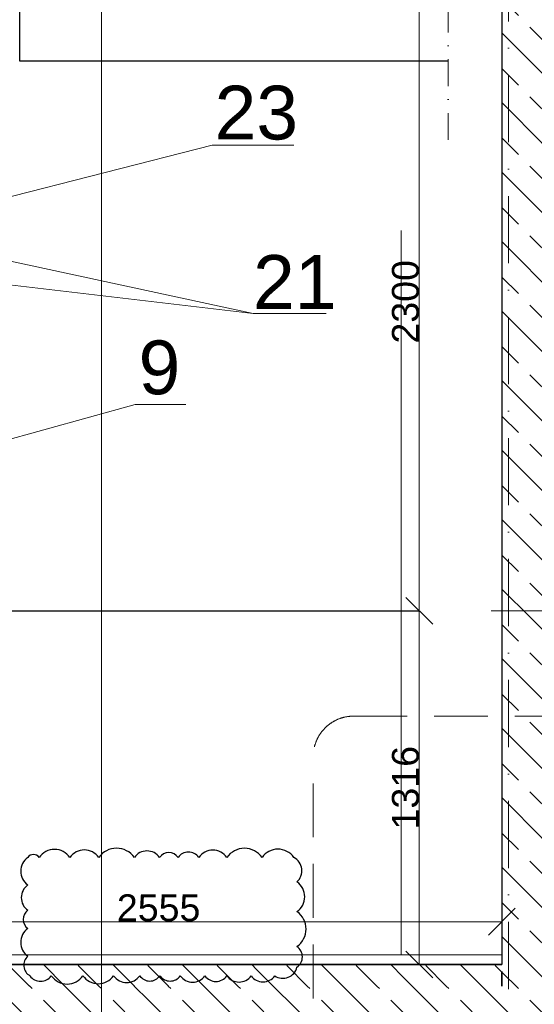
# Model space of a CAD drawing. Header units: millimetres. Extents: x -3176 to 162662, y -36434 to 57907.
# Tile 18 of 155: x 72358 to 74274, y -2222 to 1442. Entities that reach past the tile are written whole.
import ezdxf

# ---------------------------------------------------------------- set-up
doc = ezdxf.new("R2010")
doc.units = ezdxf.units.MM
for name, pattern in [('1-Sheet - 32170-CIV-6170-DW-2035-015-02 - PRZEKROJE A-A - B-B$0$A_Dash_Dot_2_5mm_Axis', [45, 25, -10, 0, -10]), ('1-Sheet - 32170-CIV-6170-DW-2035-015-02 - PRZEKROJE A-A - B-B$0$A_Hidden_2_0mm', [30, 20, -10]), ('DASHDOT', [1, 0.5, -0.25, 0, -0.25]), ('DASHED', [0.75, 0.5, -0.25])]:
    doc.linetypes.add(name, pattern=pattern)
doc.layers.get('0').update_dxf_attribs({"lineweight": 5})
doc.layers.add('!20240904_UG_Rewizja C', color=6, linetype='Continuous', lineweight=30, plot=False)
for name, color, linetype, lineweight in [('!UG_Kan_opad_czysta_os', 255, 'DASHDOT', 13), ('!UG_kształtki', 10, 'Continuous', 30), ('!UG_Naw_N1', 112, 'Continuous', 30), ('!UG_Pomocnicza', 7, 'Continuous', 5), ('!UG_wymiary', 7, 'Continuous', 5), ('1-Sheet - 32170-CIV-6170-DW-2035-015-02 - PRZEKROJE A-A - B-B$0$A-DETL', 8, 'Continuous', 0), ('1-Sheet - 32170-CIV-6170-DW-2035-015-02 - PRZEKROJE A-A - B-B$0$A-FLOR', 8, 'Continuous', 0), ('1-Sheet - 32170-CIV-6170-DW-2035-015-02 - PRZEKROJE A-A - B-B$0$A-FLOR-PATT', 8, 'Continuous', 0), ('1-Sheet - 32170-CIV-6170-DW-2035-015-02 - PRZEKROJE A-A - B-B$0$A-WALL', 8, 'Continuous', 0), ('1-Sheet - 32170-CIV-6170-DW-2035-015-02 - PRZEKROJE A-A - B-B$0$A-WALL-PATT', 8, 'Continuous', 0), ('1-Sheet - 32170-CIV-6170-DW-2035-015-02 - PRZEKROJE A-A - B-B$0$S-GRID', 8, 'Continuous', 0), ('G-ANNO-SYMB', 111, 'DASHED', 9)]:
    doc.layers.add(name, color=color, linetype=linetype, lineweight=lineweight)
doc.layers.add('!UG_tekst', color=7, linetype='Continuous')
doc.styles.get("Standard").update_dxf_attribs({"font": 'arial.ttf'})
doc.dimstyles.get("Standard").update_dxf_attribs({"dimtxt": 100, "dimasz": 100, "dimexe": 0.18, "dimexo": 2, "dimgap": 0.09, "dimtad": 1, "dimdec": 0, "dimzin": 0, "dimdsep": 46, "dimtxsty": 'Standard', "dimblk": 'OBLIQUE', "dimcen": 0, "dimdle": 0.5, "dimclrd": 256, "dimclrt": 256, "dimadec": 0, "dimazin": 0, "dimtfac": 1, "dimtdec": 0, "dimtofl": 0, "dimtmove": 1, "dimatfit": 3, "dimldrblk": 'OBLIQUE', "dimfxl": 1, "dimtfillclr": 256, "dimtolj": 1, "dimtzin": 0, "dimlwd": -1, "dimarcsym": 0})
pattern_1 = [(315, (15908.845, 400), (12.93157, 12.93157), [12.192, -6.096]), (315, (15922.053, 400), (12.93157, 12.93157), [20.32, 0, 0, 0])]

# ---------------------------------------------------------------- blocks, each defined once
blk = doc.blocks.new('_OBLIQUE')
at = {"color": 0, "linetype": 'ByBlock'}
blk.add_line((-0.5, -0.5), (0.5, 0.5), dxfattribs=at)
blk = doc.blocks.new('*D64')
at = {"layer": '!UG_Pomocnicza', "color": 0, "lineweight": -2, "transparency": 16777216}
for p, q in [((72474, -758.2), (73845.9, -758.2)), ((73847.7, -2074.2), (73845.9, -2074.2))]:
    blk.add_line(p, q, dxfattribs=at)
at = {"layer": '!UG_Pomocnicza', "transparency": 16777216}
blk.add_line((73845.7, -757.7), (73845.7, -2074.7), dxfattribs=at)
at = {"layer": 'Defpoints', "color": 0, "transparency": 16777216}
for p in [(72472, -758.2), (73845.7, -2074.2), (73845.7, -2074.2)]:
    blk.add_point(p, dxfattribs=at)
at = {"layer": '!UG_Pomocnicza', "transparency": 16777216, "xscale": 100, "yscale": 100, "zscale": 100}
for p, rotation in [((73845.7, -758.2), 90), ((73845.7, -2074.2), 270)]:
    blk.add_blockref('_OBLIQUE', p, dxfattribs=dict(at, rotation=rotation))
at = {"layer": '!UG_Pomocnicza', "transparency": 16777216, "insert": (73794.5, -1416.2), "char_height": 100, "attachment_point": 5, "rotation": 90}
blk.add_mtext('\\A1;1316', dxfattribs=at)
blk = doc.blocks.new('*D196')
at = {"layer": '!UG_Pomocnicza', "transparency": 16777216}
blk.add_line((73845.7, -758.7), (73845.7, 1542.3), dxfattribs=at)
at = {"layer": '!UG_Pomocnicza', "color": 0, "lineweight": -2, "transparency": 16777216}
for p, q in [((73847.7, 1541.8), (73845.9, 1541.8)), ((72128.1, -758.2), (73845.9, -758.2))]:
    blk.add_line(p, q, dxfattribs=at)
at = {"layer": 'Defpoints', "color": 0, "transparency": 16777216}
for p in [(73845.7, 1541.8), (73845.7, 1541.8), (72126.1, -758.2)]:
    blk.add_point(p, dxfattribs=at)
at = {"layer": '!UG_Pomocnicza', "transparency": 16777216, "xscale": 100, "yscale": 100, "zscale": 100}
for p, rotation in [((73845.7, 1541.8), 90), ((73845.7, -758.2), 270)]:
    blk.add_blockref('_OBLIQUE', p, dxfattribs=dict(at, rotation=rotation))
at = {"layer": '!UG_Pomocnicza', "transparency": 16777216, "insert": (73794.5, 391.8), "char_height": 100, "attachment_point": 5, "rotation": 90}
blk.add_mtext('\\A1;2300', dxfattribs=at)
blk = doc.blocks.new('1-Sheet - 32170-CIV-6170-DW-2035-015-02 - PRZEKROJE A-A - B-B')
at = {"layer": '1-Sheet - 32170-CIV-6170-DW-2035-015-02 - PRZEKROJE A-A - B-B$0$A-FLOR-PATT', "lineweight": 9}
h = blk.add_hatch(dxfattribs=at)
h.set_pattern_fill('FP_3', color=256, angle=45, style=0, pattern_type=2)
h.set_pattern_definition(pattern_1)
h.paths.add_polyline_path([(7020.38, -215.42), (7415.26, -215.42), (7415.26, -207.42), (7020.38, -207.42)])
h = blk.add_hatch(dxfattribs=at)
h.set_pattern_fill('FP_3', color=256, angle=45, style=0, pattern_type=2)
h.set_pattern_definition(pattern_1)
h.paths.add_polyline_path([(6995.26, -240), (6995.26, -210), (6370.26, -210), (6370.26, -240), (6960.99, -240)])
h.paths.add_polyline_path([(7455.26, -240), (7455.26, -210), (7415.26, -210), (7415.26, -240), (7443.26, -240)])
h = blk.add_hatch(dxfattribs=at)
h.set_pattern_fill('FP_3', color=256, angle=45, style=0, pattern_type=2)
h.set_pattern_definition([(315, (15908.845, 400), (12.93157, 12.93157), [12.192, -6.096]), (315, (15922.053, 400), (12.93157, 12.93157), [20.32, 0, 0, 0])])
h.paths.add_polyline_path([(7415.26, -240), (7415.26, -215.42), (7018.13, -215.39), (6995.26, -215.14), (6995.26, -240), (7389.54, -240)])
at = {"layer": '1-Sheet - 32170-CIV-6170-DW-2035-015-02 - PRZEKROJE A-A - B-B$0$A-WALL-PATT', "lineweight": 9}
h = blk.add_hatch(dxfattribs=at)
h.set_pattern_fill('FP_3', color=256, angle=45, style=0, pattern_type=2)
h.set_pattern_definition([(315, (15908.845, 400), (12.93157, 12.93157), [12.192, -6.096]), (315, (15922.053, 400), (12.93157, 12.93157), [20.32, 0, 0, 0])])
h.paths.add_polyline_path([(7415.26, -210), (7435.26, -210), (7435.26, 275), (7415.26, 275), (7415.26, -207.42)])
at = {"layer": '1-Sheet - 32170-CIV-6170-DW-2035-015-02 - PRZEKROJE A-A - B-B$0$A-DETL', "linetype": '1-Sheet - 32170-CIV-6170-DW-2035-015-02 - PRZEKROJE A-A - B-B$0$A_Hidden_2_0mm'}
for p, q in [((7360.08, -115), (7480.08, -115)), ((7345.08, -250), (7345.08, -130))]:
    blk.add_line(p, q, dxfattribs=at)
blk.add_arc((7360.08, -130), 15, 90, 180, dxfattribs=at)
at = {"layer": '1-Sheet - 32170-CIV-6170-DW-2035-015-02 - PRZEKROJE A-A - B-B$0$A-FLOR'}
blk.add_line((7415.26, -203.76), (7103.77, -203.76), dxfattribs=at)
at = {"layer": '1-Sheet - 32170-CIV-6170-DW-2035-015-02 - PRZEKROJE A-A - B-B$0$A-FLOR', "lineweight": 35}
for p, q in [((7415.26, -207.42), (7020.38, -207.42)), ((7415.26, -210), (7415.26, -215.42))]:
    blk.add_line(p, q, dxfattribs=at)
at = {"layer": '1-Sheet - 32170-CIV-6170-DW-2035-015-02 - PRZEKROJE A-A - B-B$0$A-WALL', "lineweight": 25}
blk.add_line((7415.26, 538.81), (7415.26, -207.42), dxfattribs=at)
at = {"layer": '1-Sheet - 32170-CIV-6170-DW-2035-015-02 - PRZEKROJE A-A - B-B$0$A-WALL'}
blk.add_line((7377.76, 65.69), (7377.76, -203.76), dxfattribs=at)
at = {"layer": '1-Sheet - 32170-CIV-6170-DW-2035-015-02 - PRZEKROJE A-A - B-B$0$S-GRID', "linetype": '1-Sheet - 32170-CIV-6170-DW-2035-015-02 - PRZEKROJE A-A - B-B$0$A_Dash_Dot_2_5mm_Axis'}
blk.add_line((7417.76, -351.57), (7417.76, 855), dxfattribs=at)
blk = doc.blocks.new('*D233')
at = {"layer": '!UG_Pomocnicza', "color": 0, "lineweight": -2, "ltscale": 10, "transparency": 16777216}
for p, q in [((71598.1, -760.2), (71598.1, -1915)), ((74152.6, -760.2), (74152.6, -1915))]:
    blk.add_line(p, q, dxfattribs=at)
at = {"layer": '!UG_Pomocnicza', "ltscale": 10, "transparency": 16777216}
blk.add_line((71597.6, -1914.8), (74153.1, -1914.8), dxfattribs=at)
at = {"layer": 'Defpoints', "color": 0, "ltscale": 10, "transparency": 16777216}
for p in [(71598.1, -758.2), (74152.6, -758.2), (74152.6, -1914.8)]:
    blk.add_point(p, dxfattribs=at)
at = {"layer": '!UG_Pomocnicza', "ltscale": 10, "transparency": 16777216, "xscale": 100, "yscale": 100, "zscale": 100, "rotation": 180}
blk.add_blockref('_OBLIQUE', (71598.1, -1914.8), dxfattribs=at)
at = {"layer": '!UG_Pomocnicza', "ltscale": 10, "transparency": 16777216, "xscale": 100, "yscale": 100, "zscale": 100}
blk.add_blockref('_OBLIQUE', (74152.6, -1914.8), dxfattribs=at)
at = {"layer": '!UG_Pomocnicza', "ltscale": 10, "transparency": 16777216, "insert": (72875.3, -1863.7), "char_height": 100, "attachment_point": 5}
blk.add_mtext('\\A1;2555', dxfattribs=at)

msp = doc.modelspace()

# ---------------------------------------------------------------- linework, layer by layer
at = {"layer": '!20240904_UG_Rewizja C'}
msp.add_lwpolyline([(72388.59, -1675.82, 0.5205671), (72388.59, -1778.05, 0.5205671), (72388.59, -1872.35, 0.5205671), (72388.59, -1940.19, 0.5205671), (72388.59, -2043.37, 0.5205671), (72396.3, -2116.01, 0.5205671), (72475.57, -2116.01, 0.5205671), (72593.63, -2116.01, 0.5205671), (72707.9, -2116.01, 0.5205671), (72804.77, -2116.01, 0.5205671), (72879.94, -2116.01, 0.5205671), (72955.85, -2116.01, 0.5205671), (73047.6, -2116.01, 0.5205671), (73129.4, -2116.01, 0.5205671), (73219.72, -2116.01, 0.5205671), (73307.73, -2116.01, 0.5205671), (73390.32, -2084.44, 0.5205671), (73390.32, -2006.79, 0.5205671), (73390.32, -1877.44, 0.5205671), (73390.32, -1766.86, 0.5205671), (73378.77, -1675.82, 0.5205671), (73260.23, -1675.82, 0.5205671), (73129.29, -1675.82, 0.5205671), (73024.83, -1675.82, 0.5205671), (72947.55, -1675.82, 0.5205671), (72878.74, -1675.82, 0.5205671), (72785.04, -1675.82, 0.5205671), (72652.67, -1675.82, 0.5205671), (72545.11, -1675.82, 0.5205671), (72430.35, -1675.82, 0.5205671)], format="xyb", close=True, dxfattribs=at)
at = {"layer": '!UG_Kan_opad_czysta_os', "ltscale": 200}
msp.add_lwpolyline([(73952.57, 994.17), (73952.57, 2083.01)], dxfattribs=at)
at = {"layer": '!UG_kształtki'}
msp.add_line((72358.07, 1287.81), (72358.07, 1795.81), dxfattribs=at)
msp.add_lwpolyline([(73952.57, 1287.81), (72358.07, 1287.81)], dxfattribs=at)
at = {"layer": '!UG_wymiary'}
for p, q in [((71894.97, 674.71), (73074.72, 974.48)), ((73378.53, 974.48), (73074.72, 974.48)), ((71426.16, 737.72), (73226.69, 348.11)), ((73226.69, 348.11), (71804.68, 515.7)), ((73498.36, 348.11), (73226.69, 348.11)), ((71816.16, -259.27), (72787.68, 9.57)), ((72787.68, 9.57), (72976.81, 9.57))]:
    msp.add_line(p, q, dxfattribs=at)
at = {"layer": '!UG_wymiary', "ltscale": 10}
msp.add_lwpolyline([(74113.15, -758.24), (75125.29, -758.24)], dxfattribs=at)
at = {"layer": 'G-ANNO-SYMB', "color": 18, "true_color": 0x000000}
msp.add_line((72663.12, 8628.2), (72663.12, -3090.81), dxfattribs=at)

# ---------------------------------------------------------------- block references
at = {"layer": '!UG_kształtki', "xscale": 10, "yscale": 10, "zscale": 10}
msp.add_blockref('1-Sheet - 32170-CIV-6170-DW-2035-015-02 - PRZEKROJE A-A - B-B', (0, 0), dxfattribs=at)

# ---------------------------------------------------------------- texts
at = {"layer": '!UG_Naw_N1', "color": 0, "char_height": 150, "width": 1572.7834, "attachment_point": 1}
for s, insert in [('\\pi-450,l600,t600;C.L.^I= -1,0 m', (1827.34, -784.93)), ('\\pi-450,l600,t600;C.L.^I= - 1,61 m', (1950.94, -1439.73))]:
    msp.add_mtext(s, dxfattribs=dict(at, insert=insert))
at = {"layer": '!UG_tekst', "lineweight": 20}
for s, p in [('23', (73083.71, 995.94)), ('21', (73226.69, 365.68)), ('9', (72800.52, 47.86))]:
    msp.add_text(s, height=200, dxfattribs=at).set_placement(p)

# ---------------------------------------------------------------- dimensions: what is measured, and where the dimension line sits
at = {"layer": '!UG_Pomocnicza'}
for base, p1, p2, picture, middle in [((73845.7, 1541.81), (72126.07, -758.24), (73845.7, 1541.81), '*D196', (73794.52, 391.78)), ((73845.7, -2074.17), (72471.97, -758.24), (73845.7, -2074.17), '*D64', (73794.52, -1416.21))]:
    dim = msp.add_linear_dim(base=base, p1=p1, p2=p2, angle=90, dimstyle='Standard', dxfattribs=at)
    dim.commit()
    dim.dimension.update_dxf_attribs({"geometry": picture, "text_midpoint": middle})
at = {"layer": '!UG_Pomocnicza', "ltscale": 10}
dim = msp.add_linear_dim(base=(74152.56836893, -1914.80696776), p1=(71598.06836892, -758.24080404), p2=(74152.56836893, -758.24080404), dimstyle='Standard', dxfattribs=at)
dim.commit()
dim.dimension.update_dxf_attribs({"geometry": '*D233', "text_midpoint": (72875.31836893, -1863.65966899)})

doc.saveas('drawing.dxf')
